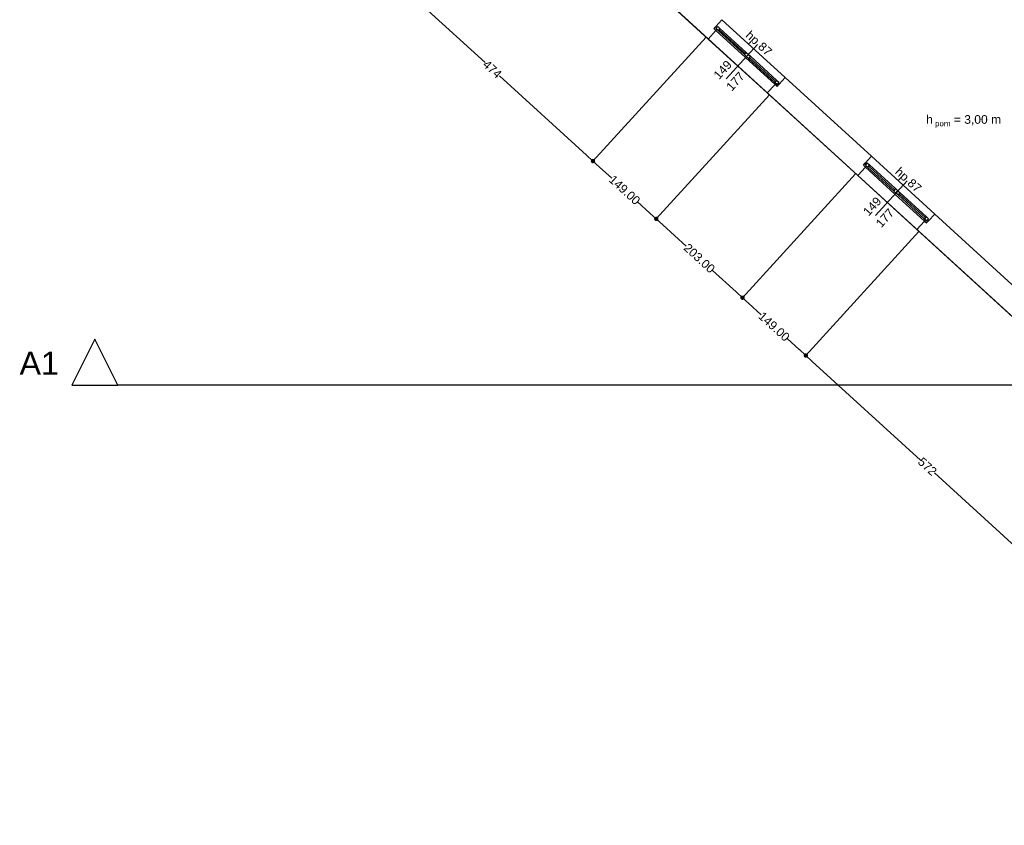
# Model space of a CAD drawing. Header units: millimetres. Extents: x -175445 to -20415, y -559200 to 231527.
# Tile 132 of 256: x -172478 to -155355, y -114277 to -100277. Entities that reach past the tile are written whole.
import ezdxf

# ---------------------------------------------------------------- set-up
doc = ezdxf.new("R2010")
doc.units = ezdxf.units.MM
doc.header["$MEASUREMENT"] = 0
doc.linetypes.add('Wipeout_Contour', pattern=[1000, 0, -1000])
for name, color, linetype in [('Obiekt', 7, 'Continuous'), ('Okno', 7, 'Continuous'), ('Płaszczyzna odcinająca', 7, 'Continuous'), ('Strop', 7, 'Continuous'), ('Tekst', 7, 'Continuous'), ('Wymiary', 63, 'Continuous'), ('Ściana', 7, 'Continuous')]:
    doc.layers.add(name, color=color, linetype=linetype)
doc.styles.add('Arial', font='txt')
doc.styles.add('Times new roman', font='txt')
doc.dimstyles.new('GENERATED_STYLE__1', dxfattribs={"dimtxt": 150, "dimasz": 152, "dimexe": 0.18, "dimexo": 0, "dimgap": 0.09, "dimtad": 1, "dimtih": 1, "dimtoh": 1, "dimlfac": 0.1, "dimzin": 0, "dimdsep": 46, "dimtxsty": 'Arial', "dimblk": 'ARROWHEAD_11', "dimblk1": 'ARROWHEAD_11', "dimblk2": 'ARROWHEAD_11', "dimcen": 0.09, "dimclrd": 114, "dimclre": 114, "dimclrt": 114, "dimazin": 0, "dimtfac": 1, "dimtdec": 4, "dimtmove": 0, "dimatfit": 3, "dimfxl": 1, "dimtolj": 1, "dimtzin": 0, "dimarcsym": 0})

# ---------------------------------------------------------------- blocks, each defined once
blk = doc.blocks.new('ARROWHEAD_11')
at = {"color": 0, "linetype": 'Continuous', "lineweight": 0}
blk.add_line((0, 0), (-1, 0), dxfattribs=at)
at = {"color": 0, "linetype": 'Continuous', "lineweight": 0, "const_width": 0.25, "flags": 128}
blk.add_lwpolyline([(-0.125, 0, 1), (0.125, 0, 1)], format="xyb", close=True, dxfattribs=at)
blk = doc.blocks.new('*D3914')
at = {"layer": 'Defpoints', "color": 0}
for p in [(-156841, -103957), (-158807, -106112), (-152612, -107817)]:
    blk.add_point(p, dxfattribs=at)
at = {"layer": 'Wymiary', "color": 114, "lineweight": -2}
for p, q in [((-156841, -103957), (-158808, -106112)), ((-158695, -106215), (-156815, -107931)), ((-152612, -107817), (-154579, -109972)), ((-154691, -109869), (-156571, -108153))]:
    blk.add_line(p, q, dxfattribs=at)
at = {"layer": 'Wymiary', "color": 114, "lineweight": -2, "xscale": 152, "yscale": 152, "zscale": 152}
for p, rotation in [((-158807, -106112), 137.6132114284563), ((-154579, -109972), 317.6132114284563)]:
    blk.add_blockref('ARROWHEAD_11', p, dxfattribs=dict(at, rotation=rotation))
at = {"layer": 'Wymiary', "color": 114, "lineweight": 13, "insert": (-156693, -108042), "char_height": 150, "attachment_point": 5, "rotation": 317.6132, "style": 'Arial'}
blk.add_mtext('\\A1;572', dxfattribs=at)
blk = doc.blocks.new('*D3915')
at = {"layer": 'Defpoints', "color": 0}
for p in [(-157941, -102953), (-156841, -103957), (-159908, -105108)]:
    blk.add_point(p, dxfattribs=at)
at = {"layer": 'Wymiary', "color": 114, "lineweight": -2}
for p, q in [((-157941, -102953), (-159908, -105108)), ((-156841, -103957), (-158808, -106112)), ((-159796, -105210), (-159582, -105405)), ((-158920, -106010), (-159133, -105815))]:
    blk.add_line(p, q, dxfattribs=at)
at = {"layer": 'Wymiary', "color": 114, "lineweight": -2, "xscale": 152, "yscale": 152, "zscale": 152}
for p, rotation in [((-159908, -105108), 137.6132114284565), ((-158807, -106112), 317.6132114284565)]:
    blk.add_blockref('ARROWHEAD_11', p, dxfattribs=dict(at, rotation=rotation))
at = {"layer": 'Wymiary', "color": 114, "lineweight": 13, "insert": (-159358, -105610), "char_height": 150, "attachment_point": 5, "rotation": 317.6132, "style": 'Arial'}
blk.add_mtext('\\A1;149.00', dxfattribs=at)
blk = doc.blocks.new('*D3916')
at = {"layer": 'Defpoints', "color": 0}
for p in [(-159441, -101584), (-157941, -102953), (-161407, -103739)]:
    blk.add_point(p, dxfattribs=at)
at = {"layer": 'Wymiary', "color": 114, "lineweight": -2}
for p, q in [((-159441, -101584), (-161407, -103739)), ((-157941, -102953), (-159908, -105108)), ((-161295, -103842), (-160888, -104213)), ((-160020, -105005), (-160427, -104634))]:
    blk.add_line(p, q, dxfattribs=at)
at = {"layer": 'Wymiary', "color": 114, "lineweight": -2, "xscale": 152, "yscale": 152, "zscale": 152}
for p, rotation in [((-161407, -103739), 137.6132114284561), ((-159908, -105108), 317.6132114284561)]:
    blk.add_blockref('ARROWHEAD_11', p, dxfattribs=dict(at, rotation=rotation))
at = {"layer": 'Wymiary', "color": 114, "lineweight": 13, "insert": (-160658, -104423), "char_height": 150, "attachment_point": 5, "rotation": 317.6132, "style": 'Arial'}
blk.add_mtext('\\A1;203.00', dxfattribs=at)
blk = doc.blocks.new('*D3917')
at = {"layer": 'Defpoints', "color": 0}
for p in [(-160541, -100580), (-159441, -101584), (-162508, -102735)]:
    blk.add_point(p, dxfattribs=at)
at = {"layer": 'Wymiary', "color": 114, "lineweight": -2}
for p, q in [((-160541, -100580), (-162508, -102735)), ((-159441, -101584), (-161407, -103739)), ((-162396, -102837), (-162182, -103032)), ((-161520, -103637), (-161733, -103442))]:
    blk.add_line(p, q, dxfattribs=at)
at = {"layer": 'Wymiary', "color": 114, "lineweight": -2, "xscale": 152, "yscale": 152, "zscale": 152}
for p, rotation in [((-162508, -102735), 137.6132114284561), ((-161407, -103739), 317.6132114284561)]:
    blk.add_blockref('ARROWHEAD_11', p, dxfattribs=dict(at, rotation=rotation))
at = {"layer": 'Wymiary', "color": 114, "lineweight": 13, "insert": (-161958, -103237), "char_height": 150, "attachment_point": 5, "rotation": 317.6132, "style": 'Arial'}
blk.add_mtext('\\A1;149.00', dxfattribs=at)
blk = doc.blocks.new('*D3918')
at = {"layer": 'Defpoints', "color": 0}
for p in [(-165459, -98935), (-166010, -99538), (-160541, -100580)]:
    blk.add_point(p, dxfattribs=at)
at = {"layer": 'Wymiary', "color": 114, "lineweight": -2}
for p, q in [((-165459, -98935), (-166010, -99538)), ((-165898, -99641), (-164383, -101023)), ((-160541, -100580), (-162508, -102735)), ((-162620, -102632), (-164134, -101250))]:
    blk.add_line(p, q, dxfattribs=at)
at = {"layer": 'Wymiary', "color": 114, "lineweight": -2, "xscale": 152, "yscale": 152, "zscale": 152}
for p, rotation in [((-166010, -99538), 137.6132114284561), ((-162508, -102735), 317.6132114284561)]:
    blk.add_blockref('ARROWHEAD_11', p, dxfattribs=dict(at, rotation=rotation))
at = {"layer": 'Wymiary', "color": 114, "lineweight": 13, "insert": (-164259, -101137), "char_height": 150, "attachment_point": 5, "rotation": 317.6132, "style": 'Arial'}
blk.add_mtext('\\A1;474', dxfattribs=at)

msp = doc.modelspace()

# ---------------------------------------------------------------- linework, layer by layer
at = {"layer": 'Obiekt'}
for p, q in [((-160193.12, -101303.801), (-159647.073, -100705.527)), ((-157593.21, -103676.746), (-157047.163, -103078.471))]:
    msp.add_line(p, q, dxfattribs=at)
at = {"layer": 'Okno'}
for p, q in [((-160264.751, -100277.159), (-159164.221, -101281.616)), ((-160406.319, -100432.267), (-160372.612, -100395.337)), ((-160369.388, -100465.974), (-160406.319, -100432.267)), ((-160369.388, -100465.974), (-160406.319, -100432.267)), ((-160372.612, -100395.337), (-160354.147, -100412.19)), ((-160371, -100430.655), (-160337.294, -100393.725)), ((-160354.147, -100412.19), (-160371, -100430.655)), ((-160371, -100430.655), (-160352.535, -100447.509)), ((-160334.07, -100464.362), (-160371, -100430.655)), ((-160352.535, -100447.509), (-160369.388, -100465.974)), ((-159856.054, -100934.496), (-160369.388, -100465.974)), ((-160337.294, -100393.725), (-160300.363, -100427.432)), ((-160300.363, -100427.432), (-160334.07, -100464.362)), ((-159876.131, -100882.324), (-160334.07, -100464.362)), ((-160317.216, -100445.897), (-159859.278, -100863.859)), ((-160300.363, -100427.432), (-159842.424, -100845.393)), ((-160300.363, -100427.432), (-159842.424, -100845.393)), ((-160504.215, -100613.696), (-159477.546, -101550.74)), ((-159876.131, -100882.324), (-159842.424, -100845.393)), ((-159842.424, -100845.393), (-159805.494, -100879.1)), ((-159839.2, -100916.031), (-159876.131, -100882.324)), ((-159342.719, -101403.018), (-159856.054, -100934.496)), ((-159805.494, -100879.1), (-159839.2, -100916.031)), ((-159839.2, -100916.031), (-159805.494, -100879.1)), ((-159802.27, -100949.737), (-159839.2, -100916.031)), ((-159805.494, -100879.1), (-159768.563, -100912.807)), ((-159768.563, -100912.807), (-159802.27, -100949.737)), ((-159344.331, -101367.699), (-159802.27, -100949.737)), ((-159785.417, -100931.272), (-159327.478, -101349.234)), ((-159768.563, -100912.807), (-159310.625, -101330.769)), ((-159768.563, -100912.807), (-159310.625, -101330.769)), ((-159344.331, -101367.699), (-159310.625, -101330.769)), ((-159310.625, -101330.769), (-159273.694, -101364.475)), ((-159273.694, -101364.475), (-159307.401, -101401.406)), ((-159307.401, -101401.406), (-159344.331, -101367.699)), ((-159342.719, -101403.018), (-159325.866, -101384.552)), ((-159305.789, -101436.724), (-159342.719, -101403.018)), ((-159342.719, -101403.018), (-159305.789, -101436.724)), ((-159325.866, -101384.552), (-159307.401, -101401.406)), ((-159307.401, -101401.406), (-159290.547, -101382.94)), ((-159305.789, -101436.724), (-159272.082, -101399.794)), ((-159290.547, -101382.94), (-159272.082, -101399.794)), ((-157664.841, -102650.104), (-156564.311, -103654.561)), ((-157806.409, -102805.212), (-157772.702, -102768.282)), ((-157769.478, -102838.919), (-157806.409, -102805.212)), ((-157769.478, -102838.919), (-157806.409, -102805.212)), ((-157772.702, -102768.282), (-157754.237, -102785.135)), ((-157771.09, -102803.6), (-157737.384, -102766.67)), ((-157754.237, -102785.135), (-157771.09, -102803.6)), ((-157771.09, -102803.6), (-157752.625, -102820.454)), ((-157734.16, -102837.307), (-157771.09, -102803.6)), ((-157752.625, -102820.454), (-157769.478, -102838.919)), ((-157256.144, -103307.441), (-157769.478, -102838.919)), ((-157737.384, -102766.67), (-157700.453, -102800.377)), ((-157700.453, -102800.377), (-157734.16, -102837.307)), ((-157276.221, -103255.269), (-157734.16, -102837.307)), ((-157717.306, -102818.842), (-157259.368, -103236.804)), ((-157700.453, -102800.377), (-157242.514, -103218.338)), ((-157700.453, -102800.377), (-157242.514, -103218.338)), ((-157904.305, -102986.641), (-156877.636, -103923.685)), ((-157276.221, -103255.269), (-157242.514, -103218.338)), ((-157242.514, -103218.338), (-157205.584, -103252.045)), ((-157239.29, -103288.976), (-157276.221, -103255.269)), ((-156742.809, -103775.963), (-157256.144, -103307.441)), ((-157205.584, -103252.045), (-157239.29, -103288.976)), ((-157239.29, -103288.976), (-157205.584, -103252.045)), ((-157202.36, -103322.682), (-157239.29, -103288.976)), ((-157205.584, -103252.045), (-157168.653, -103285.752)), ((-157168.653, -103285.752), (-157202.36, -103322.682)), ((-156744.421, -103740.644), (-157202.36, -103322.682)), ((-157185.507, -103304.217), (-156727.568, -103722.179)), ((-157168.653, -103285.752), (-156710.715, -103703.714)), ((-157168.653, -103285.752), (-156710.715, -103703.714)), ((-156744.421, -103740.644), (-156710.715, -103703.714)), ((-156707.491, -103774.351), (-156744.421, -103740.644)), ((-156742.809, -103775.963), (-156725.956, -103757.497)), ((-156725.956, -103757.497), (-156707.491, -103774.351)), ((-156710.715, -103703.714), (-156673.784, -103737.42)), ((-156673.784, -103737.42), (-156707.491, -103774.351)), ((-156707.491, -103774.351), (-156690.637, -103755.885)), ((-156690.637, -103755.885), (-156672.172, -103772.739)), ((-156705.879, -103809.669), (-156742.809, -103775.963)), ((-156742.809, -103775.963), (-156705.879, -103809.669)), ((-156705.879, -103809.669), (-156672.172, -103772.739))]:
    msp.add_line(p, q, dxfattribs=at)
at = {"layer": 'Płaszczyzna odcinająca'}
msp.add_line((-72997.99, -106628.897), (-170770.681, -106628.897), dxfattribs=at)
at = {"layer": 'Strop', "flags": 128}
msp.add_lwpolyline([(-131693.029, -84820.632), (-135966.978, -84618.624, 0.006018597), (-138659.263, -84572.625, 0.048415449), (-160181.183, -86541.924, 0.000026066), (-160190.765, -86553.933), (-160190.765, -92575.183), (-167010.669, -92576.704), (-164549.574, -94822.952), (-166747.245, -97230.823), (-165484.22, -98383.589), (-164327.274, -97115.984), (-164039.215, -97378.895), (-147240.722, -112710.926), (-147240.722, -114276.565), (-145950.766, -114276.565), (-102220.766, -114276.565)], format="xyb", dxfattribs=at)
at = {"layer": 'Ściana'}
for p, q in [((-160372.612, -100395.337), (-160264.751, -100277.159)), ((-160504.215, -100613.696), (-160369.388, -100465.974)), ((-160406.319, -100432.267), (-160372.612, -100395.337)), ((-160369.388, -100465.974), (-160406.319, -100432.267)), ((-159272.082, -101399.794), (-159164.221, -101281.616)), ((-159477.546, -101550.74), (-159342.719, -101403.018)), ((-159342.719, -101403.018), (-159305.789, -101436.724)), ((-159305.789, -101436.724), (-159272.082, -101399.794)), ((-157772.702, -102768.282), (-157664.841, -102650.104)), ((-157904.305, -102986.641), (-157769.478, -102838.919)), ((-157806.409, -102805.212), (-157772.702, -102768.282)), ((-157769.478, -102838.919), (-157806.409, -102805.212)), ((-156672.172, -103772.739), (-156564.311, -103654.561)), ((-156877.636, -103923.685), (-156742.809, -103775.963)), ((-156742.809, -103775.963), (-156705.879, -103809.669)), ((-156705.879, -103809.669), (-156672.172, -103772.739))]:
    msp.add_line(p, q, dxfattribs=at)
at = {"layer": 'Ściana', "flags": 128}
for points in [[(-164043.396, -97383.476), (-160504.215, -100613.696)], [(-157664.841, -102650.104), (-159164.221, -101281.616)], [(-159477.546, -101550.74), (-157904.305, -102986.641)], [(-153077.915, -106836.604), (-156564.311, -103654.561)], [(-156877.636, -103923.685), (-152611.938, -107816.999)]]:
    msp.add_lwpolyline(points, dxfattribs=at)

# ---------------------------------------------------------------- texts
at = {"layer": 'Obiekt', "char_height": 150, "attachment_point": 7, "style": 'Arial'}
for s, insert, rotation in [('\\A1;{\\fArial|b0|i0|c238|p38;hp 87}', (-159897.729, -100599.73), 317.6132114), ('\\A1;{\\fArial|b0|i0|c238|p38;149}', (-160314.106, -101328.766), 47.6132114), ('\\A1;{\\fArial|b0|i0|c238|p38;177}', (-160094.346, -101529.341), 47.6132114), ('\\A1;{\\fArial|b0|i0|c238|p38;hp 87}', (-157297.819, -102972.675), 317.6132114), ('\\A1;{\\fArial|b0|i0|c238|p38;149}', (-157714.196, -103701.711), 47.6132114), ('\\A1;{\\fArial|b0|i0|c238|p38;177}', (-157494.436, -103902.286), 47.6132114)]:
    msp.add_mtext(s, dxfattribs=dict(at, insert=insert, rotation=rotation))
at = {"layer": 'Płaszczyzna odcinająca', "insert": (-172479.939, -106446.039), "char_height": 400, "attachment_point": 7, "style": 'Arial'}
msp.add_mtext('\\A1;{\\fArial|b0|i0|c238|p38;A1}', dxfattribs=at)
at = {"layer": 'Tekst', "insert": (-156062.913, -101891.993), "char_height": 150, "attachment_point": 2, "style": 'Times new roman'}
msp.add_mtext('\\A1;{\\fArial|b0|i0|c0|p38;h\\fArial|b0|i0|c0|p38;\\A1{\\H.66x;\\S ^  pom;}\\fArial|b0|i0|c0|p38; = 3,00 m}', dxfattribs=at)

# ---------------------------------------------------------------- dimensions: what is measured, and where the dimension line sits
at = {"layer": 'Wymiary', "color": 114, "lineweight": 13}
for base, p1, p2, text, picture, middle in [((-166010.078, -99538.265), (-160541.145, -100579.99), (-165459.073, -98934.558), '474', '*D3918', (-164258.952, -101136.522)), ((-158807.387, -106112.18), (-152611.938, -107816.999), (-156840.705, -103957.391), '572', '*D3914', (-156693.003, -108041.984))]:
    dim = msp.add_linear_dim(base=base, p1=p1, p2=p2, angle=137.6132114, text=text, dimstyle='GENERATED_STYLE__1', dxfattribs=at)
    dim.commit()
    dim.dimension.update_dxf_attribs({"geometry": picture, "text_midpoint": middle, "dimtype": 160, "text_rotation": 317.6132114})
for base, p1, p2, picture, middle in [((-162507.827, -102734.779), (-159440.615, -101584.446), (-160541.145, -100579.99), '*D3917', (-161957.562, -103237.007)), ((-161407.297, -103739.235), (-157941.235, -102952.935), (-159440.615, -101584.446), '*D3916', (-160657.607, -104423.479)), ((-159907.917, -105107.724), (-156840.705, -103957.391), (-157941.235, -102952.935), '*D3915', (-159357.652, -105609.952))]:
    dim = msp.add_linear_dim(base=base, p1=p1, p2=p2, angle=137.6132114, dimstyle='GENERATED_STYLE__1', dxfattribs=at)
    dim.commit()
    dim.dimension.update_dxf_attribs({"geometry": picture, "text_midpoint": middle, "dimtype": 160, "text_rotation": 317.6132114})

# ---------------------------------------------------------------- next in the draw order: wipeouts: each hides what was drawn before it
at = {"color": 254, "linetype": 'Wipeout_Contour', "lineweight": 0, "ltscale": 501024.679594}
msp.add_wipeout([(-171570.681, -106628.897), (-170770.681, -106628.897), (-171170.681, -105828.897)], dxfattribs=at).dxf.layer = 'Płaszczyzna odcinająca'

# ---------------------------------------------------------------- next in the draw order: linework, layer by layer
at = {"layer": 'Płaszczyzna odcinająca'}
for p, q in [((-171170.681, -105828.897), (-171570.681, -106628.897)), ((-170770.681, -106628.897), (-171170.681, -105828.897)), ((-171570.681, -106628.897), (-170770.681, -106628.897))]:
    msp.add_line(p, q, dxfattribs=at)

doc.saveas('drawing.dxf')
